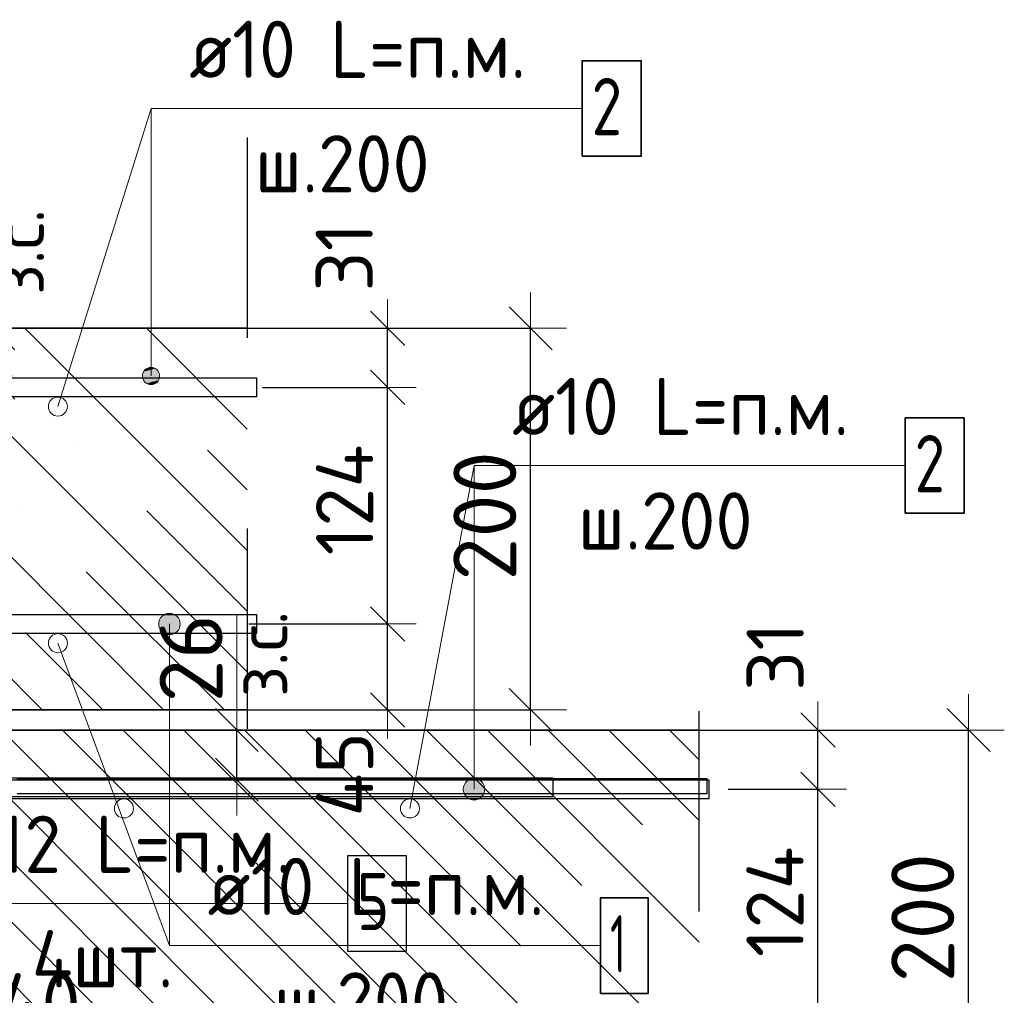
# Model space of a CAD drawing. Header units: metres. Extents: x -38 to 97, y -15 to 21.
# Tile 34 of 87: x 72.543 to 73.059, y 4.332 to 4.843. Entities that reach past the tile are written whole.
import ezdxf

# ---------------------------------------------------------------- set-up
doc = ezdxf.new("R2010")
doc.units = ezdxf.units.M
doc.header["$PDMODE"] = 65
doc.linetypes.add('______4', pattern=[0.135, 0.105, -0.03])
for name, color, linetype, lineweight in [('XR$3$Арм. стержнями верхней зоны', 180, 'Continuous', 35), ('XR$3$Арм. стержнями нижней зоны', 180, 'Continuous', 35), ('XR$3$Арм.стержн. Арматура края', 96, 'Continuous', 35), ('XR$3$Размерная линия (1)', 7, 'Continuous', 13), ('XR$3$Размерная линия_ общее', 7, 'Continuous', 13), ('XR$5$Арм. стержнями верхней зоны', 180, 'Continuous', 35), ('XR$5$Арм.стержн. Арматура края', 96, 'Continuous', 35), ('XR$5$Арм.стержн. Доп. арматура', 180, 'Continuous', 35), ('XR$5$Размерная линия (1)', 7, 'Continuous', 13), ('XR$5$Размерная линия_ общее', 7, 'Continuous', 13)]:
    doc.layers.add(name, color=color, linetype=linetype, lineweight=lineweight)
doc.styles.add('ISOCPEUR', font='txt')
doc.dimstyles.new('DIMSTYLE_11', dxfattribs={"dimtxt": 0.033, "dimasz": 0.0375, "dimexe": 0, "dimexo": 0, "dimgap": 0.0165, "dimtad": 2, "dimdec": 0, "dimlfac": 1000, "dimrnd": 1, "dimzin": 12, "dimdsep": 46, "dimtxsty": 'ISOCPEUR', "dimblk1": 'ALL_ML_STRICH', "dimblk2": 'ALL_ML_STRICH', "dimsah": 1, "dimcen": 0, "dimclrd": 7, "dimclre": 256, "dimclrt": 7, "dimadec": 0, "dimazin": 0, "dimtfac": 1, "dimtdec": 0, "dimtix": 1, "dimtmove": 2, "dimatfit": 3, "dimfxl": 0, "dimtvp": 1.2, "dimtzin": 0, "dimlwd": 0, "dimlwe": -3, "dimarcsym": 0})
doc.dimstyles.new('DIMSTYLE_12', dxfattribs={"dimtxt": 0.03, "dimasz": 0.03, "dimexe": 0, "dimexo": 0, "dimgap": 0.015, "dimtad": 2, "dimdec": 0, "dimlfac": 1000, "dimrnd": 1, "dimzin": 12, "dimdsep": 46, "dimtxsty": 'ISOCPEUR', "dimblk1": 'ALL_ML_STRICH', "dimblk2": 'ALL_ML_STRICH', "dimsah": 1, "dimcen": 0, "dimclrd": 7, "dimclre": 256, "dimclrt": 7, "dimadec": 0, "dimazin": 0, "dimtfac": 1, "dimtdec": 0, "dimtix": 1, "dimtmove": 2, "dimatfit": 3, "dimfxl": 0, "dimtzin": 0, "dimlwd": 0, "dimlwe": -3, "dimarcsym": 0})
doc.dimstyles.new('DIMSTYLE_14', dxfattribs={"dimtxt": 0.03, "dimasz": 0.03, "dimexe": 0, "dimexo": 0, "dimgap": 0.015, "dimtad": 2, "dimdec": 0, "dimlfac": 1000, "dimrnd": 1, "dimzin": 12, "dimdsep": 46, "dimtxsty": 'ISOCPEUR', "dimblk1": 'ALL_ML_STRICH', "dimblk2": 'ALL_ML_STRICH', "dimsah": 1, "dimcen": 0, "dimclrd": 7, "dimclre": 256, "dimclrt": 7, "dimadec": 0, "dimazin": 0, "dimtfac": 1, "dimtdec": 0, "dimtix": 1, "dimtmove": 2, "dimatfit": 3, "dimfxl": 0, "dimtvp": 1.2, "dimtzin": 0, "dimlwd": 0, "dimlwe": -3, "dimarcsym": 0})
doc.dimstyles.new('DIMSTYLE_8', dxfattribs={"dimtxt": 0.033, "dimasz": 0.0375, "dimexe": 0, "dimexo": 0, "dimgap": 0.0165, "dimtad": 2, "dimdec": 0, "dimlfac": 1000, "dimrnd": 1, "dimzin": 12, "dimdsep": 46, "dimtxsty": 'ISOCPEUR', "dimblk1": 'ALL_ML_STRICH', "dimblk2": 'ALL_ML_STRICH', "dimsah": 1, "dimcen": 0, "dimclrd": 7, "dimclre": 256, "dimclrt": 7, "dimadec": 0, "dimazin": 0, "dimtfac": 1, "dimtdec": 0, "dimtix": 1, "dimtmove": 2, "dimatfit": 3, "dimfxl": 0, "dimtzin": 0, "dimlwd": 0, "dimlwe": -3, "dimarcsym": 0})
pattern_1 = [(135, (0, 0), (-0.031819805, -0.031819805), [0.4, -0.05, 0, -0.05]), (135, (-0.01591, -0.01591), (-0.031819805, -0.031819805), [0.8, -0.1, 0.1, -0.1])]

# ---------------------------------------------------------------- blocks, each defined once
blk = doc.blocks.new('ALL_ML_STRICH')
at = {"color": 0, "linetype": 'ByBlock', "lineweight": -2}
for p, q in [((0, -0.5), (0, 0.5)), ((-0.3, -0.3), (0.3, 0.3)), ((-1, 0), (0.5, 0))]:
    blk.add_line(p, q, dxfattribs=at)
blk = doc.blocks.new('*D79')
at = {"layer": 'DEFPOINTS', "color": 7, "linetype": 'Continuous', "lineweight": 13, "transparency": 33554687}
for p in [(72.63891, 4.68139), (72.63891, 4.48139), (72.81045, 4.48139)]:
    blk.add_point(p, dxfattribs=at)
at = {"layer": 'XR$3$Размерная линия_ общее', "color": 253, "linetype": 'Continuous', "lineweight": -2, "true_color": 0xa0a0a0, "transparency": 33554687}
for p, q in [((72.65891, 4.68139), (72.81045, 4.68139)), ((72.65891, 4.48139), (72.81045, 4.48139))]:
    blk.add_line(p, q, dxfattribs=at)
at = {"layer": 'XR$3$Размерная линия_ общее', "color": 7, "linetype": 'Continuous', "lineweight": -2, "transparency": 33554687}
blk.add_line((72.81045, 4.48139), (72.81045, 4.68139), dxfattribs=at)
at = {"layer": 'XR$3$Размерная линия_ общее', "color": 7, "linetype": 'Continuous', "lineweight": 13, "transparency": 33554687, "xscale": 0.0375, "yscale": 0.0375, "zscale": 0.0375}
for p, rotation in [((72.81045, 4.68139), 90), ((72.81045, 4.48139), 270)]:
    blk.add_blockref('ALL_ML_STRICH', p, dxfattribs=dict(at, rotation=rotation))
at = {"layer": 'XR$3$Размерная линия_ общее', "color": 7, "linetype": 'Continuous', "lineweight": 13, "transparency": 33554687, "insert": (72.78645, 4.58304), "char_height": 0.033, "width": 0.099, "attachment_point": 5, "rotation": 90, "style": 'ISOCPEUR'}
blk.add_mtext('\\A1;{200}', dxfattribs=at)
blk = doc.blocks.new('*D90')
at = {"layer": 'DEFPOINTS', "color": 7, "linetype": 'Continuous', "lineweight": 13, "transparency": 33554687}
for p in [(72.47266, 4.42139), (72.51262, 4.38139), (72.47266, 4.30616)]:
    blk.add_point(p, dxfattribs=at)
at = {"layer": 'XR$3$Размерная линия (1)', "color": 9, "linetype": 'Continuous', "lineweight": -2, "true_color": 0xc7c7c7, "transparency": 33554687}
for p, q in [((72.47266, 4.40139), (72.47266, 4.30616)), ((72.51262, 4.36139), (72.51262, 4.30616))]:
    blk.add_line(p, q, dxfattribs=at)
at = {"layer": 'XR$3$Размерная линия (1)', "color": 7, "linetype": 'Continuous', "lineweight": -2, "transparency": 33554687}
blk.add_line((72.47266, 4.30616), (72.51262, 4.30616), dxfattribs=at)
at = {"layer": 'XR$3$Размерная линия (1)', "color": 7, "linetype": 'Continuous', "lineweight": 13, "transparency": 33554687, "xscale": 0.03, "yscale": 0.03, "zscale": 0.03, "rotation": 180}
blk.add_blockref('ALL_ML_STRICH', (72.47266, 4.30616), dxfattribs=at)
at = {"layer": 'XR$3$Размерная линия (1)', "color": 7, "linetype": 'Continuous', "lineweight": 13, "transparency": 33554687, "xscale": 0.03, "yscale": 0.03, "zscale": 0.03}
blk.add_blockref('ALL_ML_STRICH', (72.51262, 4.30616), dxfattribs=at)
at = {"layer": 'XR$3$Размерная линия (1)', "color": 7, "linetype": 'Continuous', "lineweight": 13, "transparency": 33554687, "insert": (72.55296, 4.32836), "char_height": 0.03, "width": 0.06, "attachment_point": 5, "style": 'ISOCPEUR'}
blk.add_mtext('\\A1;{40}', dxfattribs=at)
blk = doc.blocks.new('*D160')
at = {"layer": 'DEFPOINTS', "color": 7, "linetype": 'Continuous', "lineweight": 13, "transparency": 33554687}
for p in [(72.48879, 4.68139), (72.48879, 4.65539), (72.52877, 4.65539)]:
    blk.add_point(p, dxfattribs=at)
at = {"layer": 'XR$3$Размерная линия_ общее', "color": 253, "linetype": 'Continuous', "lineweight": -2, "true_color": 0xa0a0a0, "transparency": 33554687}
for p, q in [((72.50879, 4.68139), (72.52877, 4.68139)), ((72.50879, 4.65539), (72.52877, 4.65539))]:
    blk.add_line(p, q, dxfattribs=at)
at = {"layer": 'XR$3$Размерная линия_ общее', "color": 7, "linetype": 'Continuous', "lineweight": -2, "transparency": 33554687}
blk.add_line((72.52877, 4.65539), (72.52877, 4.68139), dxfattribs=at)
at = {"layer": 'XR$3$Размерная линия_ общее', "color": 7, "linetype": 'Continuous', "lineweight": 13, "transparency": 33554687, "xscale": 0.0375, "yscale": 0.0375, "zscale": 0.0375}
for p, rotation in [((72.52877, 4.68139), 90), ((72.52877, 4.65539), 270)]:
    blk.add_blockref('ALL_ML_STRICH', p, dxfattribs=dict(at, rotation=rotation))
at = {"layer": 'XR$3$Размерная линия_ общее', "color": 7, "linetype": 'Continuous', "lineweight": 13, "transparency": 33554687, "insert": (72.52831, 4.69875), "char_height": 0.027, "width": 0.00135, "attachment_point": 1, "rotation": 90, "line_spacing_factor": 0.60241, "style": 'ISOCPEUR'}
blk.add_mtext('з.с.', dxfattribs=at)
at = {"layer": 'XR$3$Размерная линия_ общее', "color": 7, "linetype": 'Continuous', "lineweight": 13, "transparency": 33554687, "insert": (72.50477, 4.71912), "char_height": 0.033, "width": 0.066, "attachment_point": 5, "rotation": 90, "style": 'ISOCPEUR'}
blk.add_mtext('\\A1;{26}', dxfattribs=at)
blk = doc.blocks.new('*D210')
at = {"layer": 'DEFPOINTS', "color": 7, "linetype": 'Continuous', "lineweight": 13, "transparency": 33554687}
for p in [(72.64279, 4.52639), (72.65564, 4.48139), (72.73545, 4.48139)]:
    blk.add_point(p, dxfattribs=at)
at = {"layer": 'XR$3$Размерная линия (1)', "color": 9, "linetype": 'Continuous', "lineweight": -2, "true_color": 0xc7c7c7, "transparency": 33554687}
for p, q in [((72.66279, 4.52639), (72.73545, 4.52639)), ((72.67564, 4.48139), (72.73545, 4.48139))]:
    blk.add_line(p, q, dxfattribs=at)
at = {"layer": 'XR$3$Размерная линия (1)', "color": 7, "linetype": 'Continuous', "lineweight": -2, "transparency": 33554687}
blk.add_line((72.73545, 4.48139), (72.73545, 4.52639), dxfattribs=at)
at = {"layer": 'XR$3$Размерная линия (1)', "color": 7, "linetype": 'Continuous', "lineweight": 13, "transparency": 33554687, "xscale": 0.03, "yscale": 0.03, "zscale": 0.03}
for p, rotation in [((72.73545, 4.52639), 90), ((72.73545, 4.48139), 270)]:
    blk.add_blockref('ALL_ML_STRICH', p, dxfattribs=dict(at, rotation=rotation))
at = {"layer": 'XR$3$Размерная линия (1)', "color": 7, "linetype": 'Continuous', "lineweight": 13, "transparency": 33554687, "insert": (72.71295, 4.44764), "char_height": 0.03, "width": 0.06, "attachment_point": 5, "rotation": 90, "style": 'ISOCPEUR'}
blk.add_mtext('\\A1;{45}', dxfattribs=at)
blk = doc.blocks.new('*D211')
at = {"layer": 'DEFPOINTS', "color": 7, "linetype": 'Continuous', "lineweight": 13, "transparency": 33554687}
for p in [(72.64982, 4.65039), (72.64279, 4.52639), (72.73545, 4.52639)]:
    blk.add_point(p, dxfattribs=at)
at = {"layer": 'XR$3$Размерная линия (1)', "color": 9, "linetype": 'Continuous', "lineweight": -2, "true_color": 0xc7c7c7, "transparency": 33554687}
for p, q in [((72.66982, 4.65039), (72.73545, 4.65039)), ((72.66279, 4.52639), (72.73545, 4.52639))]:
    blk.add_line(p, q, dxfattribs=at)
at = {"layer": 'XR$3$Размерная линия (1)', "color": 7, "linetype": 'Continuous', "lineweight": -2, "transparency": 33554687}
blk.add_line((72.73545, 4.52639), (72.73545, 4.65039), dxfattribs=at)
at = {"layer": 'XR$3$Размерная линия (1)', "color": 7, "linetype": 'Continuous', "lineweight": 13, "transparency": 33554687, "xscale": 0.03, "yscale": 0.03, "zscale": 0.03}
for p, rotation in [((72.73545, 4.65039), 90), ((72.73545, 4.52639), 270)]:
    blk.add_blockref('ALL_ML_STRICH', p, dxfattribs=dict(at, rotation=rotation))
at = {"layer": 'XR$3$Размерная линия (1)', "color": 7, "linetype": 'Continuous', "lineweight": 13, "transparency": 33554687, "insert": (72.71295, 4.59139), "char_height": 0.03, "width": 0.09, "attachment_point": 5, "rotation": 90, "style": 'ISOCPEUR'}
blk.add_mtext('\\A1;{124}', dxfattribs=at)
blk = doc.blocks.new('*D212')
at = {"layer": 'DEFPOINTS', "color": 7, "linetype": 'Continuous', "lineweight": 13, "transparency": 33554687}
for p in [(72.63195, 4.68139), (72.64982, 4.65039), (72.73545, 4.65039)]:
    blk.add_point(p, dxfattribs=at)
at = {"layer": 'XR$3$Размерная линия (1)', "color": 9, "linetype": 'Continuous', "lineweight": -2, "true_color": 0xc7c7c7, "transparency": 33554687}
for p, q in [((72.65195, 4.68139), (72.73545, 4.68139)), ((72.66982, 4.65039), (72.73545, 4.65039))]:
    blk.add_line(p, q, dxfattribs=at)
at = {"layer": 'XR$3$Размерная линия (1)', "color": 7, "linetype": 'Continuous', "lineweight": -2, "transparency": 33554687}
blk.add_line((72.73545, 4.65039), (72.73545, 4.68139), dxfattribs=at)
at = {"layer": 'XR$3$Размерная линия (1)', "color": 7, "linetype": 'Continuous', "lineweight": 13, "transparency": 33554687, "xscale": 0.03, "yscale": 0.03, "zscale": 0.03}
for p, rotation in [((72.73545, 4.68139), 90), ((72.73545, 4.65039), 270)]:
    blk.add_blockref('ALL_ML_STRICH', p, dxfattribs=dict(at, rotation=rotation))
at = {"layer": 'XR$3$Размерная линия (1)', "color": 7, "linetype": 'Continuous', "lineweight": 13, "transparency": 33554687, "insert": (72.71272, 4.71868), "char_height": 0.03, "width": 0.06, "attachment_point": 5, "rotation": 90, "style": 'ISOCPEUR'}
blk.add_mtext('\\A1;{31}', dxfattribs=at)
blk = doc.blocks.new('*D371')
at = {"layer": 'DEFPOINTS', "color": 7, "linetype": 'Continuous', "lineweight": 13, "transparency": 33554687}
for p in [(72.86852, 4.47078), (72.86852, 4.27078), (73.04007, 4.27078)]:
    blk.add_point(p, dxfattribs=at)
at = {"layer": 'XR$5$Размерная линия_ общее', "color": 253, "linetype": 'Continuous', "lineweight": -2, "true_color": 0xa0a0a0, "transparency": 33554687}
for p, q in [((72.88852, 4.47078), (73.04007, 4.47078)), ((72.88852, 4.27078), (73.04007, 4.27078))]:
    blk.add_line(p, q, dxfattribs=at)
at = {"layer": 'XR$5$Размерная линия_ общее', "color": 7, "linetype": 'Continuous', "lineweight": -2, "transparency": 33554687}
blk.add_line((73.04007, 4.27078), (73.04007, 4.47078), dxfattribs=at)
at = {"layer": 'XR$5$Размерная линия_ общее', "color": 7, "linetype": 'Continuous', "lineweight": 13, "transparency": 33554687, "xscale": 0.0375, "yscale": 0.0375, "zscale": 0.0375}
for p, rotation in [((73.04007, 4.47078), 90), ((73.04007, 4.27078), 270)]:
    blk.add_blockref('ALL_ML_STRICH', p, dxfattribs=dict(at, rotation=rotation))
at = {"layer": 'XR$5$Размерная линия_ общее', "color": 7, "linetype": 'Continuous', "lineweight": 13, "transparency": 33554687, "insert": (73.01607, 4.37243), "char_height": 0.033, "width": 0.099, "attachment_point": 5, "rotation": 90, "style": 'ISOCPEUR'}
blk.add_mtext('\\A1;{200}', dxfattribs=at)
blk = doc.blocks.new('*D421')
at = {"layer": 'DEFPOINTS', "color": 7, "linetype": 'Continuous', "lineweight": 13, "transparency": 33554687}
for p in [(72.61644, 4.47078), (72.61644, 4.44478), (72.65642, 4.44478)]:
    blk.add_point(p, dxfattribs=at)
at = {"layer": 'XR$5$Размерная линия_ общее', "color": 253, "linetype": 'Continuous', "lineweight": -2, "true_color": 0xa0a0a0, "transparency": 33554687}
for p, q in [((72.63644, 4.47078), (72.65642, 4.47078)), ((72.63644, 4.44478), (72.65642, 4.44478))]:
    blk.add_line(p, q, dxfattribs=at)
at = {"layer": 'XR$5$Размерная линия_ общее', "color": 7, "linetype": 'Continuous', "lineweight": -2, "transparency": 33554687}
blk.add_line((72.65642, 4.44478), (72.65642, 4.47078), dxfattribs=at)
at = {"layer": 'XR$5$Размерная линия_ общее', "color": 7, "linetype": 'Continuous', "lineweight": 13, "transparency": 33554687, "xscale": 0.0375, "yscale": 0.0375, "zscale": 0.0375}
for p, rotation in [((72.65642, 4.47078), 90), ((72.65642, 4.44478), 270)]:
    blk.add_blockref('ALL_ML_STRICH', p, dxfattribs=dict(at, rotation=rotation))
at = {"layer": 'XR$5$Размерная линия_ общее', "color": 7, "linetype": 'Continuous', "lineweight": 13, "transparency": 33554687, "insert": (72.65596, 4.48814), "char_height": 0.027, "width": 0.00135, "attachment_point": 1, "rotation": 90, "line_spacing_factor": 0.60241, "style": 'ISOCPEUR'}
blk.add_mtext('з.с.', dxfattribs=at)
at = {"layer": 'XR$5$Размерная линия_ общее', "color": 7, "linetype": 'Continuous', "lineweight": 13, "transparency": 33554687, "insert": (72.63242, 4.50851), "char_height": 0.033, "width": 0.066, "attachment_point": 5, "rotation": 90, "style": 'ISOCPEUR'}
blk.add_mtext('\\A1;{26}', dxfattribs=at)
blk = doc.blocks.new('*D443')
at = {"layer": 'DEFPOINTS', "color": 7, "linetype": 'Continuous', "lineweight": 13, "transparency": 33554687}
for p in [(72.89397, 4.43978), (72.85381, 4.31578), (72.9611, 4.31578)]:
    blk.add_point(p, dxfattribs=at)
at = {"layer": 'XR$5$Размерная линия (1)', "color": 9, "linetype": 'Continuous', "lineweight": -2, "true_color": 0xc7c7c7, "transparency": 33554687}
for p, q in [((72.91397, 4.43978), (72.9611, 4.43978)), ((72.87381, 4.31578), (72.9611, 4.31578))]:
    blk.add_line(p, q, dxfattribs=at)
at = {"layer": 'XR$5$Размерная линия (1)', "color": 7, "linetype": 'Continuous', "lineweight": -2, "transparency": 33554687}
blk.add_line((72.9611, 4.31578), (72.9611, 4.43978), dxfattribs=at)
at = {"layer": 'XR$5$Размерная линия (1)', "color": 7, "linetype": 'Continuous', "lineweight": 13, "transparency": 33554687, "xscale": 0.03, "yscale": 0.03, "zscale": 0.03}
for p, rotation in [((72.9611, 4.43978), 90), ((72.9611, 4.31578), 270)]:
    blk.add_blockref('ALL_ML_STRICH', p, dxfattribs=dict(at, rotation=rotation))
at = {"layer": 'XR$5$Размерная линия (1)', "color": 7, "linetype": 'Continuous', "lineweight": 13, "transparency": 33554687, "insert": (72.9386, 4.38078), "char_height": 0.03, "width": 0.09, "attachment_point": 5, "rotation": 90, "style": 'ISOCPEUR'}
blk.add_mtext('\\A1;{124}', dxfattribs=at)
blk = doc.blocks.new('*D444')
at = {"layer": 'DEFPOINTS', "color": 7, "linetype": 'Continuous', "lineweight": 13, "transparency": 33554687}
for p in [(72.84296, 4.47078), (72.89397, 4.43978), (72.9611, 4.43978)]:
    blk.add_point(p, dxfattribs=at)
at = {"layer": 'XR$5$Размерная линия (1)', "color": 9, "linetype": 'Continuous', "lineweight": -2, "true_color": 0xc7c7c7, "transparency": 33554687}
for p, q in [((72.86296, 4.47078), (72.9611, 4.47078)), ((72.91397, 4.43978), (72.9611, 4.43978))]:
    blk.add_line(p, q, dxfattribs=at)
at = {"layer": 'XR$5$Размерная линия (1)', "color": 7, "linetype": 'Continuous', "lineweight": -2, "transparency": 33554687}
blk.add_line((72.9611, 4.43978), (72.9611, 4.47078), dxfattribs=at)
at = {"layer": 'XR$5$Размерная линия (1)', "color": 7, "linetype": 'Continuous', "lineweight": 13, "transparency": 33554687, "xscale": 0.03, "yscale": 0.03, "zscale": 0.03}
for p, rotation in [((72.9611, 4.47078), 90), ((72.9611, 4.43978), 270)]:
    blk.add_blockref('ALL_ML_STRICH', p, dxfattribs=dict(at, rotation=rotation))
at = {"layer": 'XR$5$Размерная линия (1)', "color": 7, "linetype": 'Continuous', "lineweight": 13, "transparency": 33554687, "insert": (72.9387, 4.50937), "char_height": 0.03, "width": 0.06, "attachment_point": 5, "rotation": 90, "style": 'ISOCPEUR'}
blk.add_mtext('\\A1;{31}', dxfattribs=at)

msp = doc.modelspace()

# ---------------------------------------------------------------- hatches: boundary and pattern name
at = {"linetype": 'Continuous', "lineweight": 25, "transparency": 33554687}
h = msp.add_hatch(dxfattribs=at)
h.set_pattern_fill('__________540', scale=0.015, style=0, pattern_type=2)
h.set_pattern_definition(pattern_1)
h.paths.add_polyline_path([(72.51262, 4.68139), (72.51262, 4.48139), (72.66181, 4.48139), (72.66181, 4.68139)], flags=0)
at = {"linetype": 'Continuous', "lineweight": 13, "transparency": 33554687}
h = msp.add_hatch(dxfattribs=at)
h.set_pattern_fill('__________540', scale=0.015, style=0, pattern_type=2)
h.set_pattern_definition(pattern_1)
h.paths.add_polyline_path([(72.2872, 4.47078), (72.2872, 4.35078), (72.2072, 4.31078), (72.2072, 4.27078), (72.89885, 4.27078), (72.89885, 4.47078)], flags=0)
at = {"layer": 'XR$3$Арм. стержнями верхней зоны', "linetype": 'Continuous', "lineweight": 13, "transparency": 33554687}
for points in [[(72.6153, 4.65864), (72.60756, 4.65864), (72.60693, 4.65639)], [(72.6153, 4.65864), (72.60693, 4.65639), (72.61593, 4.65639)], [(72.61368, 4.66026), (72.60918, 4.66026), (72.60756, 4.65864)], [(72.61368, 4.66026), (72.60756, 4.65864), (72.6153, 4.65864)], [(72.60918, 4.66026), (72.61368, 4.66026), (72.61143, 4.66089)], [(72.61593, 4.65639), (72.60693, 4.65639), (72.60756, 4.65414)], [(72.61593, 4.65639), (72.60756, 4.65414), (72.6153, 4.65414)], [(72.6153, 4.65414), (72.60756, 4.65414), (72.60918, 4.65252)], [(72.6153, 4.65414), (72.60918, 4.65252), (72.61368, 4.65252)], [(72.61368, 4.65252), (72.60918, 4.65252), (72.61143, 4.65189)]]:
    msp.add_hatch(color=7, dxfattribs=at).paths.add_polyline_path(points)
at = {"layer": 'XR$3$Арм. стержнями нижней зоны', "linetype": 'Continuous', "lineweight": 13, "transparency": 33554687}
for points in [[(72.61547, 4.52639), (72.62672, 4.52639), (72.62593, 4.52921)], [(72.61547, 4.52639), (72.62593, 4.52921), (72.61626, 4.52921)], [(72.61626, 4.52921), (72.62593, 4.52921), (72.62391, 4.53123)], [(72.61626, 4.52921), (72.62391, 4.53123), (72.61828, 4.53123)], [(72.61828, 4.53123), (72.62391, 4.53123), (72.62109, 4.53202)], [(72.61626, 4.52358), (72.62672, 4.52639), (72.61547, 4.52639)], [(72.61626, 4.52358), (72.62593, 4.52358), (72.62672, 4.52639)], [(72.61828, 4.52156), (72.62593, 4.52358), (72.61626, 4.52358)], [(72.61828, 4.52156), (72.62391, 4.52156), (72.62593, 4.52358)], [(72.62391, 4.52156), (72.61828, 4.52156), (72.62109, 4.52077)]]:
    msp.add_hatch(color=7, dxfattribs=at).paths.add_polyline_path(points)
at = {"layer": 'XR$5$Арм. стержнями верхней зоны', "linetype": 'Continuous', "lineweight": 13, "transparency": 33554687}
for points in [[(72.77796, 4.44462), (72.78358, 4.44462), (72.78077, 4.44541)], [(72.78561, 4.4426), (72.77593, 4.4426), (72.77515, 4.43978)], [(72.78561, 4.4426), (72.77515, 4.43978), (72.7864, 4.43978)], [(72.7864, 4.43978), (72.77515, 4.43978), (72.77593, 4.43697)], [(72.78358, 4.44462), (72.77796, 4.44462), (72.77593, 4.4426)], [(72.78358, 4.44462), (72.77593, 4.4426), (72.78561, 4.4426)], [(72.7864, 4.43978), (72.77593, 4.43697), (72.78561, 4.43697)], [(72.78561, 4.43697), (72.77593, 4.43697), (72.77796, 4.43495)], [(72.78561, 4.43697), (72.77796, 4.43495), (72.78358, 4.43495)], [(72.78358, 4.43495), (72.77796, 4.43495), (72.78077, 4.43416)]]:
    msp.add_hatch(color=7, dxfattribs=at).paths.add_polyline_path(points)

# ---------------------------------------------------------------- linework, layer by layer
at = {"color": 7, "linetype": 'Continuous', "lineweight": 13, "transparency": 33554687}
for p, q in [((72.56259, 4.64034), (72.61143, 4.79656)), ((72.7472, 4.42973), (72.78077, 4.60941)), ((72.65642, 4.47078), (72.65642, 4.53078)), ((72.56262, 4.51634), (72.62109, 4.35782))]:
    msp.add_line(p, q, dxfattribs=at)
at = {"color": 7, "linetype": '______4', "lineweight": 25, "transparency": 33554687}
for p, q in [((72.66181, 4.78139), (72.66181, 4.38139)), ((72.89885, 4.17078), (72.89885, 4.57078))]:
    msp.add_line(p, q, dxfattribs=at)
at = {"color": 7, "linetype": 'Continuous', "lineweight": 35, "transparency": 33554687}
for p, q in [((72.66181, 4.68139), (72.51262, 4.68139)), ((72.51262, 4.48139), (72.66181, 4.48139)), ((72.89885, 4.47078), (72.2872, 4.47078))]:
    msp.add_line(p, q, dxfattribs=at)
at = {"color": 7, "linetype": 'Continuous', "lineweight": 13, "transparency": 33554687}
for centre in [(72.56259, 4.64034), (72.56262, 4.51634), (72.5972, 4.42973), (72.7472, 4.42973)]:
    msp.add_circle(centre, 0.005, dxfattribs=at)
at = {"layer": 'XR$3$Арм. стержнями верхней зоны', "color": 7, "linetype": 'Continuous', "lineweight": 13, "transparency": 33554687}
for p, q in [((72.61143, 4.79656), (72.83743, 4.79656)), ((72.61143, 4.79656), (72.61143, 4.65639)), ((72.61143, 4.66089), (72.61143, 4.66089)), ((72.60693, 4.65639), (72.60693, 4.65639)), ((72.61143, 4.65189), (72.61143, 4.65189)), ((72.61593, 4.65639), (72.61593, 4.65639))]:
    msp.add_line(p, q, dxfattribs=at)
at = {"layer": 'XR$3$Арм. стержнями верхней зоны', "color": 7, "linetype": 'Continuous', "lineweight": 35, "transparency": 33554687}
msp.add_lwpolyline([(72.83743, 4.77156), (72.86843, 4.77156), (72.86843, 4.82156), (72.83743, 4.82156), (72.83743, 4.77156)], dxfattribs=at)
at = {"layer": 'XR$3$Арм. стержнями верхней зоны', "color": 4, "linetype": 'Continuous', "lineweight": 25, "transparency": 33554687}
msp.add_lwpolyline([(72.28762, 4.65539), (72.66681, 4.65539), (72.66681, 4.64539), (72.28762, 4.64539), (72.28762, 4.65539)], dxfattribs=at)
at = {"layer": 'XR$3$Арм. стержнями верхней зоны', "color": 7, "linetype": 'Continuous', "lineweight": 13, "transparency": 33554687}
msp.add_circle((72.61143, 4.65639), 0.0045, dxfattribs=at)
at = {"layer": 'XR$3$Арм. стержнями нижней зоны', "color": 7, "linetype": 'Continuous', "lineweight": 13, "transparency": 33554687}
for p, q in [((72.62109, 4.53202), (72.62109, 4.53202)), ((72.61547, 4.52639), (72.61547, 4.52639)), ((72.62109, 4.35782), (72.62109, 4.52639)), ((72.62672, 4.52639), (72.62672, 4.52639)), ((72.62109, 4.52077), (72.62109, 4.52077)), ((72.62109, 4.35782), (72.84709, 4.35782))]:
    msp.add_line(p, q, dxfattribs=at)
at = {"layer": 'XR$3$Арм. стержнями нижней зоны', "color": 4, "linetype": 'Continuous', "lineweight": 25, "transparency": 33554687}
msp.add_lwpolyline([(72.28762, 4.53139), (72.66681, 4.53139), (72.66681, 4.52139), (72.28762, 4.52139), (72.28762, 4.53139)], dxfattribs=at)
at = {"layer": 'XR$3$Арм. стержнями нижней зоны', "color": 7, "linetype": 'Continuous', "lineweight": 35, "transparency": 33554687}
msp.add_lwpolyline([(72.84709, 4.33282), (72.87209, 4.33282), (72.87209, 4.38282), (72.84709, 4.38282), (72.84709, 4.33282)], dxfattribs=at)
at = {"layer": 'XR$3$Арм. стержнями нижней зоны', "color": 7, "linetype": 'Continuous', "lineweight": 13, "transparency": 33554687}
msp.add_circle((72.62109, 4.52639), 0.00563, dxfattribs=at)
at = {"layer": 'XR$3$Арм.стержн. Арматура края', "color": 4, "linetype": 'Continuous', "lineweight": 25, "transparency": 33554687}
for points in [[(72.32091, 4.65539), (72.66681, 4.65539), (72.66681, 4.64539)], [(72.66681, 4.64539), (72.32161, 4.64539)], [(72.32161, 4.53139), (72.66681, 4.53139), (72.66681, 4.52139), (72.32091, 4.52139)]]:
    msp.add_lwpolyline(points, dxfattribs=at)
at = {"layer": 'XR$5$Арм. стержнями верхней зоны', "color": 7, "linetype": 'Continuous', "lineweight": 13, "transparency": 33554687}
for p, q in [((72.78077, 4.60941), (73.00677, 4.60941)), ((72.78077, 4.60941), (72.78077, 4.43978)), ((72.78077, 4.44541), (72.78077, 4.44541)), ((72.77515, 4.43978), (72.77515, 4.43978)), ((72.7864, 4.43978), (72.7864, 4.43978)), ((72.78077, 4.43416), (72.78077, 4.43416))]:
    msp.add_line(p, q, dxfattribs=at)
at = {"layer": 'XR$5$Арм. стержнями верхней зоны', "color": 7, "linetype": 'Continuous', "lineweight": 35, "transparency": 33554687}
msp.add_lwpolyline([(73.00677, 4.58441), (73.03777, 4.58441), (73.03777, 4.63441), (73.00677, 4.63441), (73.00677, 4.58441)], dxfattribs=at)
at = {"layer": 'XR$5$Арм. стержнями верхней зоны', "color": 4, "linetype": 'Continuous', "lineweight": 25, "transparency": 33554687}
msp.add_lwpolyline([(72.3072, 4.44478), (72.90385, 4.44478), (72.90385, 4.43478), (72.3072, 4.43478), (72.3072, 4.44478)], dxfattribs=at)
at = {"layer": 'XR$5$Арм. стержнями верхней зоны', "color": 7, "linetype": 'Continuous', "lineweight": 13, "transparency": 33554687}
msp.add_circle((72.78077, 4.43978), 0.00563, dxfattribs=at)
at = {"layer": 'XR$5$Арм.стержн. Арматура края', "color": 4, "linetype": 'Continuous', "lineweight": 25, "transparency": 33554687}
msp.add_lwpolyline([(72.35068, 4.44578), (72.82212, 4.44578), (72.82212, 4.43578), (72.35137, 4.43578)], dxfattribs=at)
at = {"layer": 'XR$5$Арм.стержн. Арматура края', "color": 40, "linetype": 'Continuous', "lineweight": 25, "transparency": 33554687}
msp.add_lwpolyline([(72.54113, 4.44542), (72.90285, 4.44542), (72.90285, 4.43742), (72.5413, 4.43742)], dxfattribs=at)
at = {"layer": 'XR$5$Арм.стержн. Доп. арматура', "color": 7, "linetype": 'Continuous', "lineweight": 13, "transparency": 33554687}
msp.add_line((72.48838, 4.37994), (72.71438, 4.37994), dxfattribs=at)
at = {"layer": 'XR$5$Арм.стержн. Доп. арматура', "color": 7, "linetype": 'Continuous', "lineweight": 25, "transparency": 33554687}
msp.add_lwpolyline([(72.71438, 4.35494), (72.74538, 4.35494), (72.74538, 4.40494), (72.71438, 4.40494), (72.71438, 4.35494)], dxfattribs=at)

# ---------------------------------------------------------------- texts
at = {"layer": 'XR$3$Арм. стержнями верхней зоны', "color": 7, "linetype": 'Continuous', "lineweight": 25, "transparency": 33554687, "char_height": 0.03, "attachment_point": 7, "style": 'ISOCPEUR'}
for s, insert, width in [('\\W0.94;ø10 L=п.м.', (72.63143, 4.81256), 0.1999831), ('\\W0.78;2', (72.84243, 4.78256), 0.0326407), ('\\W0.95;ш.200 ', (72.66593, 4.75256), 0.1311996)]:
    msp.add_mtext(s, dxfattribs=dict(at, insert=insert, width=width))
at = {"layer": 'XR$3$Арм. стержнями нижней зоны', "color": 7, "linetype": 'Continuous', "lineweight": 25, "transparency": 33554687, "char_height": 0.03, "attachment_point": 7, "style": 'ISOCPEUR'}
for s, insert, width in [('\\W0.94;ø10 L=п.м.', (72.64109, 4.37382), 0.1999831), ('\\W0.56;1', (72.85209, 4.34382), 0.0233333), ('\\W0.95;ш.200 ', (72.67559, 4.31382), 0.1311996)]:
    msp.add_mtext(s, dxfattribs=dict(at, insert=insert, width=width))
at = {"layer": 'XR$5$Арм. стержнями верхней зоны', "color": 7, "linetype": 'Continuous', "lineweight": 25, "transparency": 33554687, "char_height": 0.03, "attachment_point": 7, "style": 'ISOCPEUR'}
for s, insert, width in [('\\W0.94;ø10 L=п.м.', (72.80077, 4.62541), 0.1999831), ('\\W0.78;2', (73.01177, 4.59541), 0.0326407), ('\\W0.95;ш.200 ', (72.83527, 4.56541), 0.1311997)]:
    msp.add_mtext(s, dxfattribs=dict(at, insert=insert, width=width))
at = {"layer": 'XR$5$Арм.стержн. Доп. арматура', "color": 7, "linetype": 'Continuous', "lineweight": 25, "transparency": 33554687, "char_height": 0.03, "attachment_point": 7, "style": 'ISOCPEUR'}
for s, insert, width in [('\\W0.94;ø12 L=п.м.', (72.50838, 4.39594), 0.1999832), ('\\W0.78;5', (72.71938, 4.36594), 0.0326407), ('\\W0.95;4шт. ', (72.54888, 4.33594), 0.1191577)]:
    msp.add_mtext(s, dxfattribs=dict(at, insert=insert, width=width))

# ---------------------------------------------------------------- dimensions: what is measured, and where the dimension line sits
at = {"layer": 'XR$3$Размерная линия (1)', "color": 7, "linetype": 'Continuous', "lineweight": 13, "transparency": 33554687}
for base, p1, p2, dimstyle, picture, middle in [((72.73545, 4.68139), (72.66982, 4.65039), (72.65195, 4.68139), 'DIMSTYLE_14', '*D212', (72.71272, 4.71868)), ((72.73545, 4.65039), (72.66279, 4.52639), (72.66982, 4.65039), 'DIMSTYLE_12', '*D211', (72.71295, 4.59139)), ((72.73545, 4.52639), (72.67564, 4.48139), (72.66279, 4.52639), 'DIMSTYLE_14', '*D210', (72.71295, 4.44764))]:
    dim = msp.add_linear_dim(base=base, p1=p1, p2=p2, angle=90, dimstyle=dimstyle, override={"dimpost": '<>', "dimclrd": 7, "dimclre": 9, "dimclrt": 7, "dimlwd": 0, "dimlwe": 65533}, dxfattribs=at)
    dim.commit()
    dim.dimension.update_dxf_attribs({"geometry": picture, "text_midpoint": middle, "dimtype": 160})
dim = msp.add_linear_dim(base=(72.51262, 4.30616), p1=(72.47266, 4.40139), p2=(72.51262, 4.36139), dimstyle='DIMSTYLE_14', override={"dimpost": '<>', "dimclrd": 7, "dimclre": 9, "dimclrt": 7, "dimlwd": 0, "dimlwe": 65533}, dxfattribs=at)
dim.commit()
dim.dimension.update_dxf_attribs({"geometry": '*D90', "text_midpoint": (72.55296, 4.32836), "dimtype": 160})
at = {"layer": 'XR$3$Размерная линия_ общее', "color": 7, "linetype": 'Continuous', "lineweight": 13, "transparency": 33554687}
dim = msp.add_linear_dim(base=(72.52877, 4.68139), p1=(72.50879, 4.65539), p2=(72.50879, 4.68139), angle=90, text='<>\\Xз.с.', dimstyle='DIMSTYLE_11', override={"dimpost": '<>', "dimclrd": 7, "dimclre": 253, "dimclrt": 7, "dimlwd": 0, "dimlwe": 65533}, dxfattribs=at)
dim.commit()
dim.dimension.update_dxf_attribs({"geometry": '*D160', "text_midpoint": (72.50477, 4.71912), "dimtype": 160})
dim = msp.add_linear_dim(base=(72.81045, 4.68139), p1=(72.65891, 4.48139), p2=(72.65891, 4.68139), angle=90, dimstyle='DIMSTYLE_8', override={"dimpost": '<>', "dimclrd": 7, "dimclre": 253, "dimclrt": 7, "dimlwd": 0, "dimlwe": 65533}, dxfattribs=at)
dim.commit()
dim.dimension.update_dxf_attribs({"geometry": '*D79', "text_midpoint": (72.78645, 4.58304), "dimtype": 160})
at = {"layer": 'XR$5$Размерная линия (1)', "color": 7, "linetype": 'Continuous', "lineweight": 13, "transparency": 33554687}
for base, p1, p2, dimstyle, picture, middle in [((72.9611, 4.47078), (72.91397, 4.43978), (72.86296, 4.47078), 'DIMSTYLE_14', '*D444', (72.9387, 4.50937)), ((72.9611, 4.43978), (72.87381, 4.31578), (72.91397, 4.43978), 'DIMSTYLE_12', '*D443', (72.9386, 4.38078))]:
    dim = msp.add_linear_dim(base=base, p1=p1, p2=p2, angle=90, dimstyle=dimstyle, override={"dimpost": '<>', "dimclrd": 7, "dimclre": 9, "dimclrt": 7, "dimlwd": 0, "dimlwe": 65533}, dxfattribs=at)
    dim.commit()
    dim.dimension.update_dxf_attribs({"geometry": picture, "text_midpoint": middle, "dimtype": 160})
at = {"layer": 'XR$5$Размерная линия_ общее', "color": 7, "linetype": 'Continuous', "lineweight": 13, "transparency": 33554687}
dim = msp.add_linear_dim(base=(72.65642, 4.47078), p1=(72.63644, 4.44478), p2=(72.63644, 4.47078), angle=90, text='<>\\Xз.с.', dimstyle='DIMSTYLE_11', override={"dimpost": '<>', "dimclrd": 7, "dimclre": 253, "dimclrt": 7, "dimlwd": 0, "dimlwe": 65533}, dxfattribs=at)
dim.commit()
dim.dimension.update_dxf_attribs({"geometry": '*D421', "text_midpoint": (72.63242, 4.50851), "dimtype": 160})
dim = msp.add_linear_dim(base=(73.04007, 4.47078), p1=(72.88852, 4.27078), p2=(72.88852, 4.47078), angle=90, dimstyle='DIMSTYLE_8', override={"dimpost": '<>', "dimclrd": 7, "dimclre": 253, "dimclrt": 7, "dimlwd": 0, "dimlwe": 65533}, dxfattribs=at)
dim.commit()
dim.dimension.update_dxf_attribs({"geometry": '*D371', "text_midpoint": (73.01607, 4.37243), "dimtype": 160})

doc.saveas('drawing.dxf')
